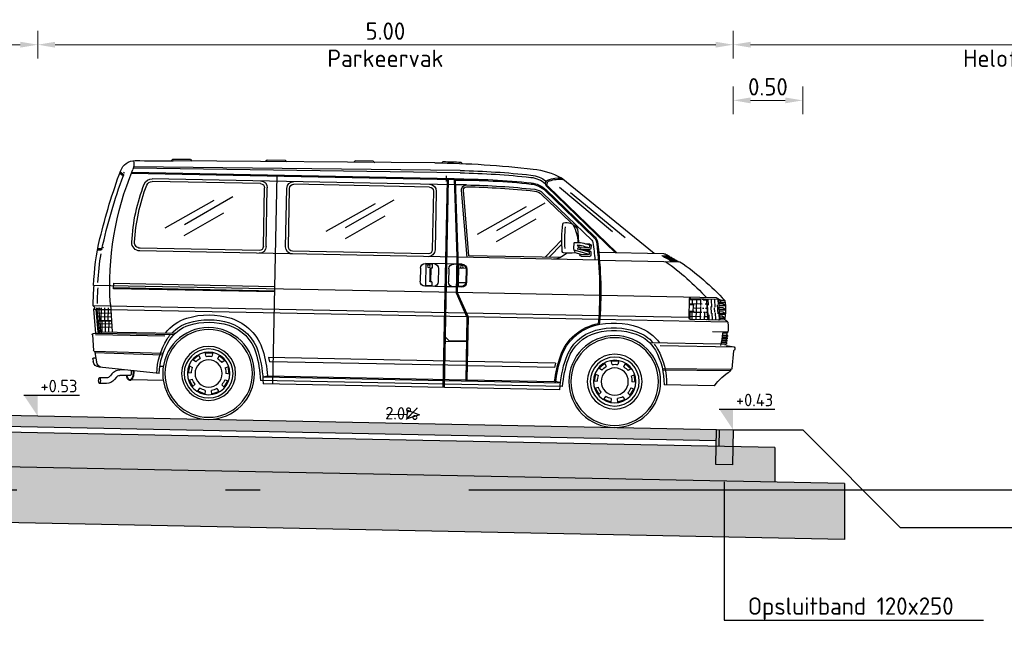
# Model space of a CAD drawing. Header units: metres. Extents: x 90794 to 91984, y 464666 to 465269.
# Tile 78 of 81: x 91537.29 to 91544.37, y 465100.62 to 465105.14. Entities that reach past the tile are written whole.
import ezdxf
from ezdxf import colors
from ezdxf.entities.mleader import LeaderData, LeaderLine
from ezdxf.math import Vec2, Vec3

# ---------------------------------------------------------------- set-up
doc = ezdxf.new("R2010")
doc.units = ezdxf.units.M
doc.linetypes.add('AL-NAP_LIJN', pattern=[15.25, 12, -1.5, 0.25, -1.5])
doc.linetypes.add('XX-AFBREEK', pattern=[7, 4, -1, 1, -1])
for name, color, linetype, lineweight in [('N-WE-VH-KANTOPSLUITING-T25', 7, 'Continuous', 25), ('N-WE-VH-KANTOPSLUITING_OPSLUITBAND_120X250-SD', 150, 'Continuous', 25), ('N-WE-VH-VERHARDING-SD', 7, 'Continuous', 25), ('N-WE-VH-VERHARDING_BETONSTRAATSTEEN-AD-50', 9, 'Continuous', 18), ('N-WE-VH-VERHARDING_FUNDERING_GRANULAAT-AD-50', 252, 'Continuous', 18), ('N-WE-VH-VERHARDING_FUNDERING_ZAND-AD-50', 252, 'Continuous', 18), ('X-XX-AL-AANKLEDING-SD', 253, 'Continuous', 25), ('X-XX-AL-CONSTRUCTIELIJN-GD', 7, 'Continuous', 25), ('X-XX-AL-M', 7, 'Continuous', 18), ('X-XX-AL-NAP-GD', 7, 'AL-NAP_LIJN', 25), ('X-XX-AL-PEILMAAT-SD', 7, 'Continuous', 25)]:
    doc.layers.add(name, color=color, linetype=linetype, lineweight=lineweight)
doc.layers.get('0').freeze()
doc.styles.add('NLCS-ISO', font='NLCS-ISO.ttf')
doc.styles.add('NLCS-ISO-M50-T25', font='NLCS-ISO.ttf', dxfattribs={"height": 0.125})
doc.dimstyles.new('NLCS-M50-T25-PIJL_L2_H1', dxfattribs={"dimscale": 0.05, "dimtxt": 2.5, "dimasz": 2.5, "dimexe": 2, "dimexo": 2, "dimgap": 0.7, "dimtad": 1, "dimzin": 0, "dimdsep": 46, "dimtxsty": 'NLCS-ISO-M50-T25', "dimcen": 0, "dimdle": 2, "dimclrd": 256, "dimclre": 256, "dimclrt": 256, "dimadec": 1, "dimazin": 0, "dimtfac": 1, "dimtdec": 3, "dimtofl": 0, "dimtmove": 0, "dimatfit": 3, "dimfxl": 2, "dimfxlon": 1, "dimtfillclr": 256, "dimtolj": 1, "dimtzin": 0, "dimlwd": -1, "dimlwe": -1, "dimarcsym": 0})

# ---------------------------------------------------------------- blocks, each defined once
blk = doc.blocks.new('SAL-AANKLEDING_BUSJE1_ZIJAANZICHT-D')
for p, q in [((1.9953, 1.8842), (1.9851, 1.874)), ((2.122, 1.8853), (2.132, 1.8752)), ((2.182, 1.8749), (4.0651, 1.8513)), ((2.6253, 1.8794), (2.6154, 1.8695)), ((2.6253, 1.8794), (2.7559, 1.878)), ((2.7559, 1.878), (2.766, 1.8679)), ((3.2575, 1.8715), (3.2476, 1.8616)), ((3.2575, 1.8715), (3.3891, 1.8701)), ((3.3891, 1.8701), (3.3992, 1.86)), ((3.939, 1.8629), (3.9291, 1.853)), ((3.939, 1.8629), (4.0688, 1.8616)), ((4.0688, 1.8616), (4.0789, 1.8515)), ((0.5933, 1.2556), (1.2732, 1.7855)), ((1.9992, 1.8073), (4.3487, 1.7936)), ((1.9994, 1.8238), (4.3465, 1.8037)), ((2.0984, 1.783), (2.0984, 1.748)), ((1.3658, 1.7204), (0.8628, 1.2556)), ((1.3744, 1.7203), (0.8717, 1.2556)), ((0.8961, 1.4042), (1.2831, 1.7165)), ((1.9519, 1.7206), (2.0316, 1.7206)), ((2.0334, 1.7547), (2.0037, 1.2057)), ((2.0419, 1.763), (2.0117, 1.2053)), ((2.0396, 1.7206), (4.2121, 1.7206)), ((2.0415, 1.755), (4.363, 1.755)), ((2.0419, 1.763), (4.3599, 1.763)), ((2.0844, 1.763), (2.0844, 0.2621)), ((2.0924, 1.755), (2.0924, 0.2621)), ((2.0984, 1.748), (2.1014, 1.7435)), ((2.2184, 1.7006), (3.1934, 1.7006)), ((3.3174, 1.763), (3.3174, 0.2621)), ((3.4334, 1.7006), (4.2121, 1.7006)), ((4.4201, 1.7621), (4.4128, 1.7592)), ((4.4433, 1.7641), (4.4239, 1.7517)), ((4.4466, 1.7544), (4.4272, 1.7419)), ((0.8028, 1.3652), (1.2033, 1.6798)), ((1.3796, 1.6978), (1.0209, 1.3662)), ((1.385, 1.6919), (1.0263, 1.3604)), ((1.402, 1.6736), (1.0433, 1.342)), ((1.4108, 1.664), (1.149, 1.422)), ((1.9254, 1.2131), (1.9736, 1.6834)), ((1.9371, 1.2001), (1.9866, 1.682)), ((2.1684, 1.6706), (2.1684, 1.25)), ((2.1884, 1.6706), (2.1884, 1.25)), ((3.2234, 1.25), (3.2234, 1.6706)), ((3.2434, 1.25), (3.2434, 1.6706)), ((3.3834, 1.25), (3.3834, 1.6706)), ((3.4034, 1.25), (3.4034, 1.6706)), ((1.7286, 1.3972), (1.3837, 1.6036)), ((1.867, 1.369), (1.5167, 1.5747)), ((2.8146, 1.3972), (2.4697, 1.6036)), ((2.953, 1.369), (2.6027, 1.5747)), ((3.9746, 1.3972), (3.6297, 1.6036)), ((4.113, 1.369), (3.7627, 1.5747)), ((1.4479, 1.4841), (1.7315, 1.3155)), ((2.5339, 1.4841), (2.8175, 1.3155)), ((3.6939, 1.4841), (3.9775, 1.3155)), ((1.1446, 1.3995), (1.1386, 1.3243)), ((1.0484, 1.305), (1.0484, 1.2845)), ((1.0827, 1.315), (1.0584, 1.315)), ((1.1184, 1.2745), (1.0584, 1.2745)), ((1.0594, 1.3034), (1.0594, 1.2921)), ((1.1174, 1.2871), (1.0644, 1.2871)), ((1.1174, 1.2871), (1.1416, 1.2937)), ((1.1284, 1.2901), (1.1284, 1.2845)), ((1.1484, 1.3071), (1.1416, 1.2937)), ((1.1416, 1.2937), (1.1416, 1.2766)), ((1.3464, 1.2131), (1.2582, 1.3086)), ((1.2593, 1.3397), (1.3764, 1.2131)), ((0.4704, 1.2047), (0.4224, 1.2047)), ((0.4783, 1.2093), (0.4303, 1.2093)), ((0.4864, 1.214), (0.4384, 1.214)), ((0.4945, 1.2187), (0.4465, 1.2187)), ((0.5028, 1.2233), (0.4548, 1.2233)), ((0.5111, 1.228), (0.4631, 1.228)), ((0.5195, 1.2327), (0.4715, 1.2327)), ((0.5281, 1.2373), (0.4801, 1.2373)), ((0.5368, 1.242), (0.4888, 1.242)), ((0.5244, 1.2556), (0.9914, 1.2556)), ((1.0484, 1.2561), (1.0484, 1.2355)), ((1.0874, 1.2661), (1.0584, 1.2661)), ((1.1184, 1.2255), (1.0584, 1.2255)), ((1.0594, 1.2542), (1.0594, 1.2432)), ((1.0619, 1.2389), (1.1084, 1.2515)), ((1.1174, 1.2382), (1.0644, 1.2382)), ((1.1084, 1.2515), (1.1684, 1.2678)), ((1.1174, 1.2382), (1.1609, 1.25)), ((1.1284, 1.2412), (1.1284, 1.2355)), ((1.1684, 1.2678), (1.1609, 1.25)), ((1.2186, 1.2461), (1.2584, 1.2182)), ((1.2664, 1.2131), (1.9254, 1.2131)), ((2.0037, 1.2057), (2.0038, 0.946)), ((2.0117, 1.2057), (2.0118, 0.9442)), ((2.2184, 1.22), (3.1934, 1.22)), ((3.4334, 1.22), (4.2896, 1.22)), ((4.5512, 1.2209), (4.5572, 1.2173)), ((4.5719, 1.21), (4.5933, 1.21)), ((0.9849, 1.2), (0.4066, 1.2)), ((0.993, 1.2001), (2.0034, 1.2001)), ((1.9724, 1.1511), (2.0037, 1.1511)), ((1.9724, 1.1461), (1.9974, 1.1461)), ((1.9974, 1.1461), (1.9974, 0.992)), ((2.0117, 1.2), (4.2896, 1.2)), ((2.0117, 1.1511), (2.0324, 1.1511)), ((2.0117, 1.1511), (2.0844, 1.1511)), ((2.0924, 1.1511), (2.2364, 1.1511)), ((2.1874, 1.1461), (2.2334, 1.1461)), ((2.1874, 1.1461), (2.1874, 1.1171)), ((2.2334, 1.1461), (2.2334, 0.992)), ((4.5739, 1.2), (4.595, 1.2)), ((1.9374, 1.1161), (1.9374, 1.022)), ((1.9424, 1.1211), (1.9974, 1.1211)), ((1.9424, 1.1161), (1.9424, 1.022)), ((2.0674, 1.1161), (2.0674, 1.022)), ((2.1414, 1.1161), (2.1414, 1.022)), ((2.1874, 1.1171), (2.1974, 1.1171)), ((2.1964, 1.1171), (2.1964, 1.021)), ((2.2024, 1.1121), (2.2024, 1.026)), ((2.2714, 1.1161), (2.2714, 1.022)), ((1.9424, 1.017), (1.9974, 1.017)), ((1.9724, 0.992), (1.9974, 0.992)), ((2.1874, 1.021), (2.1974, 1.021)), ((2.1874, 1.021), (2.1874, 0.992)), ((2.1874, 0.992), (2.2334, 0.992)), ((0.0784, 0.9276), (0.1114, 0.9276)), ((0.1116, 0.7968), (0.1218, 0.9278)), ((0.1238, 0.9015), (0.1262, 0.932)), ((0.3234, 0.937), (0.1318, 0.937)), ((0.1385, 0.946), (0.9712, 0.946)), ((0.1462, 0.8802), (0.1503, 0.932)), ((0.1702, 0.8788), (0.1744, 0.932)), ((0.1953, 0.8921), (0.1985, 0.932)), ((0.1986, 0.7968), (0.2088, 0.9278)), ((0.2089, 0.9285), (0.2344, 0.9285)), ((0.2359, 0.9302), (0.2359, 0.937)), ((0.2506, 0.9285), (0.3333, 0.9285)), ((0.2509, 0.8887), (0.2509, 0.937)), ((0.2809, 0.786), (0.2809, 0.937)), ((0.3109, 0.892), (0.3109, 0.937)), ((0.3334, 0.796), (0.3334, 0.936)), ((0.9792, 0.946), (2.0038, 0.946)), ((2.0038, 0.946), (1.9217, 0.773)), ((2.0118, 0.9442), (1.9297, 0.7712)), ((1.9724, 0.987), (2.0038, 0.987)), ((2.0118, 0.987), (2.0324, 0.987)), ((2.0118, 0.987), (2.0844, 0.987)), ((2.0118, 0.946), (4.6176, 0.946)), ((2.0924, 0.987), (2.2364, 0.987)), ((4.4734, 0.965), (3.3174, 0.965)), ((3.3174, 0.93), (4.4734, 0.93)), ((3.3174, 0.925), (4.4734, 0.925)), ((4.4734, 0.925), (4.4734, 0.965)), ((0.0719, 0.862), (0.0909, 0.875)), ((0.0719, 0.858), (0.1164, 0.858)), ((0.0732, 0.892), (0.0922, 0.905)), ((0.0732, 0.888), (0.1187, 0.888)), ((0.0759, 0.862), (0.1167, 0.862)), ((0.076, 0.913), (0.1207, 0.913)), ((0.0772, 0.892), (0.119, 0.892)), ((0.0909, 0.875), (0.1177, 0.875)), ((0.0922, 0.905), (0.12, 0.905)), ((0.1244, 0.8313), (0.1294, 0.8962)), ((0.1493, 0.842), (0.1519, 0.8749)), ((0.1726, 0.8328), (0.1765, 0.8821)), ((0.1957, 0.8198), (0.2016, 0.8954)), ((0.2042, 0.8685), (0.2163, 0.8685)), ((0.2065, 0.8985), (0.2204, 0.8985)), ((0.2274, 0.8685), (0.2389, 0.8685)), ((0.2402, 0.8985), (0.3334, 0.8985)), ((0.2466, 0.8685), (0.2984, 0.8685)), ((0.2509, 0.786), (0.2509, 0.8806)), ((0.2984, 0.891), (0.3334, 0.891)), ((0.3034, 0.837), (0.3034, 0.892)), ((0.0545, 0.772), (0.0674, 0.7846)), ((0.0709, 0.786), (0.3234, 0.786)), ((0.0729, 0.832), (0.0919, 0.845)), ((0.0729, 0.828), (0.114, 0.828)), ((0.0762, 0.802), (0.0952, 0.815)), ((0.0762, 0.798), (0.1117, 0.798)), ((0.0769, 0.832), (0.1143, 0.832)), ((0.0802, 0.802), (0.112, 0.802)), ((0.0919, 0.845), (0.1153, 0.845)), ((0.0952, 0.815), (0.113, 0.815)), ((0.1152, 0.791), (0.1181, 0.8286)), ((0.1393, 0.791), (0.143, 0.8394)), ((0.1633, 0.791), (0.1669, 0.836)), ((0.1874, 0.791), (0.1899, 0.823)), ((0.1995, 0.8085), (0.2272, 0.8085)), ((0.2018, 0.8385), (0.2152, 0.8385)), ((0.2209, 0.786), (0.2209, 0.8372)), ((0.2211, 0.8385), (0.2306, 0.8385)), ((0.2359, 0.786), (0.2359, 0.7918)), ((0.242, 0.8385), (0.2984, 0.8385)), ((0.2461, 0.8085), (0.3334, 0.8085)), ((0.2984, 0.846), (0.3334, 0.846)), ((0.2984, 0.8385), (0.3334, 0.8385)), ((0.3109, 0.786), (0.3109, 0.837)), ((0.3259, 0.7863), (0.3259, 0.837)), ((0.3334, 0.8), (0.9736, 0.8)), ((0.9816, 0.8), (1.9345, 0.8)), ((1.9434, 0.8), (4.6175, 0.8)), ((2.0844, 0.781), (2.0844, 0.628)), ((2.0924, 0.786), (2.0924, 0.593)), ((4.4945, 0.8119), (4.4777, 0.6139)), ((4.5084, 0.6943), (4.5084, 0.786)), ((4.5334, 0.6943), (4.5334, 0.786)), ((4.5574, 0.6943), (4.5584, 0.786)), ((4.5711, 0.786), (4.5774, 0.773)), ((4.5796, 0.786), (4.5904, 0.773)), ((4.5886, 0.786), (4.5994, 0.773)), ((4.6175, 0.8), (4.6056, 0.786)), ((4.6056, 0.786), (4.6164, 0.773)), ((0.0624, 0.773), (0.975, 0.773)), ((0.983, 0.773), (1.9217, 0.773)), ((1.9217, 0.773), (1.9217, 0.3216)), ((1.9297, 0.7712), (1.9297, 0.3136)), ((1.9306, 0.773), (4.6164, 0.773)), ((4.4867, 0.7205), (4.5935, 0.7205)), ((4.4888, 0.7455), (4.5963, 0.7455)), ((4.5994, 0.773), (4.4912, 0.773)), ((4.5774, 0.773), (4.5715, 0.6943)), ((4.5904, 0.773), (4.5815, 0.6943)), ((4.5994, 0.773), (4.5905, 0.6943)), ((4.6164, 0.773), (4.5976, 0.6027)), ((0.0514, 0.7008), (0.1634, 0.7008)), ((0.0599, 0.693), (0.0514, 0.7008)), ((0.0521, 0.671), (0.0521, 0.678)), ((0.0521, 0.678), (0.0919, 0.678)), ((0.0521, 0.671), (0.0923, 0.671)), ((0.0532, 0.654), (0.0532, 0.661)), ((0.0532, 0.661), (0.0931, 0.661)), ((0.0532, 0.654), (0.0938, 0.654)), ((0.0548, 0.637), (0.0548, 0.644)), ((0.0548, 0.644), (0.095, 0.644)), ((0.0599, 0.693), (0.0604, 0.678)), ((0.0599, 0.693), (0.0914, 0.693)), ((0.0608, 0.671), (0.0616, 0.661)), ((0.0623, 0.654), (0.0635, 0.644)), ((4.4802, 0.6455), (4.5851, 0.6455)), ((4.4822, 0.6705), (4.5879, 0.6705)), ((4.4845, 0.6943), (4.5905, 0.6943)), ((4.4845, 0.6893), (4.59, 0.6893)), ((4.5018, 0.6139), (4.5018, 0.6893)), ((4.5268, 0.6139), (4.5268, 0.6893)), ((4.5488, 0.6139), (4.5508, 0.6893)), ((4.569, 0.6893), (4.5625, 0.6139)), ((4.581, 0.6893), (4.5725, 0.6139)), ((4.59, 0.6893), (4.5815, 0.6139)), ((4.5855, 0.6943), (4.585, 0.6893)), ((0.0077, 0.5936), (0.5378, 0.5936)), ((0.0084, 0.5679), (0.0181, 0.4376)), ((0.0548, 0.637), (0.096, 0.637)), ((0.057, 0.615), (0.057, 0.627)), ((0.057, 0.627), (0.0977, 0.627)), ((0.057, 0.615), (0.1, 0.615)), ((0.0645, 0.637), (0.0662, 0.627)), ((0.0685, 0.615), (0.0709, 0.604)), ((0.1002, 0.6139), (0.6125, 0.6139)), ((1.9297, 0.598), (2.0544, 0.598)), ((1.9297, 0.593), (2.0924, 0.593)), ((2.0544, 0.598), (2.0844, 0.628)), ((4.5815, 0.6139), (4.0243, 0.6139)), ((4.5754, 0.604), (4.0339, 0.604)), ((4.5984, 0.5936), (4.099, 0.5936)), ((4.5571, 0.6139), (4.556, 0.604)), ((4.5711, 0.6139), (4.57, 0.604)), ((4.62, 0.5897), (4.6087, 0.4776)), ((0.023, 0.4329), (0.5144, 0.428)), ((0.0284, 0.4328), (0.0284, 0.4228)), ((0.7404, 0.4274), (0.7641, 0.4105)), ((0.7445, 0.4245), (0.7852, 0.4586)), ((0.7955, 0.4369), (0.783, 0.4631)), ((0.8306, 0.4804), (0.8379, 0.4523)), ((0.8318, 0.4756), (0.885, 0.4756)), ((0.8789, 0.4523), (0.8862, 0.4804)), ((0.9338, 0.4631), (0.9213, 0.4369)), ((0.9316, 0.4586), (0.9723, 0.4245)), ((0.9527, 0.4105), (0.9764, 0.4274)), ((1.2874, 0.453), (1.9217, 0.453)), ((1.2874, 0.453), (1.2934, 0.423)), ((1.9297, 0.453), (3.3494, 0.453)), ((3.3494, 0.453), (3.3434, 0.423)), ((3.6604, 0.4274), (3.6841, 0.4105)), ((3.6645, 0.4245), (3.7052, 0.4586)), ((3.7155, 0.4369), (3.703, 0.4631)), ((3.7506, 0.4804), (3.7579, 0.4523)), ((3.7518, 0.4756), (3.805, 0.4756)), ((3.7989, 0.4523), (3.8062, 0.4804)), ((3.8538, 0.4631), (3.8413, 0.4369)), ((3.8516, 0.4586), (3.8923, 0.4245)), ((3.8727, 0.4105), (3.8964, 0.4274)), ((4.6038, 0.4729), (4.1088, 0.4679)), ((4.5984, 0.4628), (4.112, 0.4579)), ((4.5984, 0.4628), (4.5862, 0.3972)), ((4.5984, 0.4728), (4.5984, 0.4628)), ((0.0284, 0.4228), (0.5142, 0.418)), ((0.7104, 0.3291), (0.7196, 0.3815)), ((0.7415, 0.3714), (0.7151, 0.3835)), ((1.0017, 0.3835), (0.9753, 0.3714)), ((0.9972, 0.3815), (1.0064, 0.3291)), ((1.2934, 0.423), (1.9217, 0.423)), ((1.9297, 0.423), (3.3434, 0.423)), ((3.6304, 0.3291), (3.6396, 0.3815)), ((3.6615, 0.3714), (3.6351, 0.3835)), ((3.9217, 0.3835), (3.8953, 0.3714)), ((3.9172, 0.3815), (3.9264, 0.3291)), ((4.1034, 0.373), (4.13, 0.373)), ((4.1333, 0.3213), (4.5648, 0.3586)), ((4.591, 0.423), (4.608, 0.423)), ((4.6129, 0.4171), (4.6096, 0.3992)), ((0.14, 0.314), (0.5035, 0.314)), ((0.7054, 0.3287), (0.7344, 0.331)), ((0.7422, 0.2866), (0.7142, 0.2789)), ((1.0026, 0.2789), (0.9746, 0.2866)), ((0.9824, 0.331), (1.0114, 0.3287)), ((1.2319, 0.2871), (3.4049, 0.2871)), ((1.2479, 0.3136), (1.2822, 0.3224)), ((3.3889, 0.3136), (1.2479, 0.3136)), ((1.9217, 0.3216), (1.2903, 0.3216)), ((3.3545, 0.3216), (1.9297, 0.3216)), ((3.3889, 0.3136), (3.3545, 0.3216)), ((3.6254, 0.3287), (3.6544, 0.331)), ((3.6622, 0.2866), (3.6342, 0.2789)), ((3.9226, 0.2789), (3.8946, 0.2866)), ((3.9024, 0.331), (3.9314, 0.3287)), ((4.3438, 0.303), (4.4166, 0.303)), ((4.3848, 0.343), (4.4166, 0.343)), ((4.4409, 0.2907), (4.4547, 0.2717)), ((4.4731, 0.3143), (4.487, 0.2953)), ((0.7456, 0.2342), (0.719, 0.2802)), ((0.742, 0.2307), (0.7628, 0.2511)), ((0.7973, 0.2221), (0.7808, 0.1981)), ((0.936, 0.1981), (0.9195, 0.2221)), ((0.9541, 0.2511), (0.9748, 0.2307)), ((0.9978, 0.2802), (0.9712, 0.2342)), ((1.2511, 0.2621), (3.3857, 0.2621)), ((3.6656, 0.2342), (3.639, 0.2802)), ((3.662, 0.2307), (3.6828, 0.2511)), ((3.7173, 0.2221), (3.7008, 0.1981)), ((3.856, 0.1981), (3.8395, 0.2221)), ((3.8741, 0.2511), (3.8948, 0.2307)), ((3.9178, 0.2802), (3.8912, 0.2342)), ((4.1024, 0.273), (4.3325, 0.273)), ((4.5113, 0.283), (4.5618, 0.283)), ((4.5113, 0.243), (4.5618, 0.243)), ((0.8336, 0.1841), (0.7836, 0.2023)), ((0.8331, 0.1791), (0.8359, 0.2081)), ((0.881, 0.2081), (0.8837, 0.1791)), ((0.9332, 0.2023), (0.8832, 0.1841)), ((3.7536, 0.1841), (3.7036, 0.2023)), ((3.7531, 0.1791), (3.7559, 0.2081)), ((3.801, 0.2081), (3.8037, 0.1791)), ((3.8532, 0.2023), (3.8032, 0.1841))]:
    blk.add_line(p, q)
for points in [[(4.318, 0.3372, 0.02972), (4.3171, 0.323, 0.044481), (4.319, 0.3018, 0.057948), (4.3239, 0.2857, 0.100134), (4.3333, 0.2722, 0.192904), (4.3438, 0.268, 0.192904), (4.3544, 0.2722, 0.100134), (4.3638, 0.2857, 0.062202), (4.3688, 0.303, 0.000739)], [(4.3231, 0.3377, 0.031985), (4.3221, 0.323, 0.044481), (4.324, 0.3027, 0.057948), (4.3285, 0.2876, 0.100134), (4.3367, 0.2759, 0.192904), (4.3438, 0.273, 0.192904), (4.351, 0.2759, 0.100134), (4.3592, 0.2876, 0.057948), (4.3637, 0.3027, 0.000739), (4.3638, 0.303, 0.044481)], [(4.3383, 0.339, 0.08008), (4.3355, 0.3311, 0.046723), (4.3347, 0.323, 0.046723), (4.3355, 0.3149, 0.06038), (4.3374, 0.3089, 0.101748), (4.3408, 0.3042, 0.18642), (4.3438, 0.303, 0.18642)]]:
    blk.add_lwpolyline(points, format="xyb")
blk.add_lwpolyline([(4.5618, 0.283, 0.236985), (4.56, 0.2821, 0.085423), (4.5575, 0.2771, 0.043051), (4.5562, 0.2712, 0.031776), (4.5557, 0.263, 0.031776), (4.5562, 0.2548, 0.043051), (4.5575, 0.2489, 0.085423), (4.56, 0.2439, 0.236985), (4.5618, 0.243, 0.236985), (4.5637, 0.2439, 0.085423), (4.5662, 0.2489, 0.043051), (4.5675, 0.2548, 0.031776), (4.568, 0.263, 0.031776), (4.5675, 0.2712, 0.043051), (4.5662, 0.2771, 0.085423), (4.5637, 0.2821, 0.236985)], format="xyb", close=True)
for centre, radius in [((1.9744, 1.132), 0.01), ((2.2104, 1.132), 0.01), ((0.8584, 0.33), 0.33), ((0.8584, 0.33), 0.315), ((3.7784, 0.33), 0.33), ((3.7784, 0.33), 0.315), ((0.8584, 0.33), 0.197), ((0.8584, 0.33), 0.176), ((3.7784, 0.33), 0.194), ((3.7784, 0.33), 0.176), ((0.8584, 0.33), 0.153), ((0.8584, 0.33), 0.098), ((3.7784, 0.33), 0.153), ((3.7784, 0.33), 0.098)]:
    blk.add_circle(centre, radius)
for centre, radius, start, end in [((1.5182, 1.3207), 0.5254, 94.74983, 117.79445), ((2.1138, -4.7291), 6.6043, 89.40852, 95.55323), ((2.1138, -4.7291), 6.6143, 89.92927, 91.0272), ((3.5109, -51.8295), 53.6837, 89.11756, 89.40852), ((4.336, 1.7379), 0.11, 19.23263, 89.11756), ((4.4449, 1.8195), 0.0997, 163.95159, 201.48542), ((1.2768, 1.523), 0.2525, 71.5531, 93.88962), ((1.2768, 1.523), 0.2625, 70.59855, 90.78124), ((1.354, 1.7423), 0.03, 312.7483, 70.59855), ((1.5094, 1.5856), 0.2165, 95.08542, 126.9502), ((1.5094, 1.5856), 0.2, 95.08542, 128.80468), ((1.9992, -3.9187), 5.7425, 90, 95.08542), ((1.9992, -3.9187), 5.726, 90, 95.08542), ((2.3511, 0.9937), 2.1511, 355.15163, 21.52499), ((0.3982, 0.3641), 4.2805, 12.38863, 19.23263), ((1.3488, 1.7388), 0.025, 312.7483, 71.5531), ((1.5018, 1.5656), 0.18, 94.76435, 132.7483), ((1.5018, 1.5656), 0.172, 94.76435, 132.7483), ((1.4697, 1.6), 0.1, 95.08155, 132.7483), ((1.9351, -3.6332), 5.3539, 89.82031, 95.08155), ((1.9351, -3.6332), 5.3409, 89.82031, 95.08155), ((1.9351, -3.6332), 5.3969, 88.86598, 94.76435), ((1.9351, -3.6332), 5.3889, 88.95401, 94.76435), ((1.9517, 1.6856), 0.022, 354.14142, 89.82031), ((1.9517, 1.6856), 0.035, 354.14142, 89.82031), ((2.2184, 1.6706), 0.05, 90, 180), ((2.2184, 1.6706), 0.03, 90, 180), ((3.1934, 1.6706), 0.05, 0, 90), ((3.1934, 1.6706), 0.03, 0, 90), ((3.4334, 1.6706), 0.05, 90, 180), ((3.4334, 1.6706), 0.03, 90, 180), ((4.2121, 1.6606), 0.06, 20.11955, 90), ((4.2121, 1.6606), 0.04, 20.11955, 90), ((4.4293, 1.7432), 0.01, 122.73946, 198.88757), ((0.3982, 0.3641), 4.2505, 11.45225, 18.88757), ((4.4326, 1.7335), 0.01, 122.73946, 198.74902), ((1.4697, 1.6), 0.087, 95.08155, 132.7483), ((3.0088, 1.2198), 1.3215, 1.79718, 20.11955), ((3.0088, 1.2198), 1.3415, 1.79718, 20.11955), ((1.4412, 1.3015), 0.2996, 150.85291, 175.61131), ((1.2443, 1.3916), 0.1, 132.7483, 175.44205), ((1.2057, 1.4328), 0.03, 102.92932, 150.85291), ((1.227, 1.34), 0.1252, 81.29633, 102.92932), ((0.3505, 1.3584), 0.8871, 354.88706, 4.85199), ((1.2444, 1.4539), 0.01, 6.10037, 81.29633), ((0.3505, 1.3584), 0.9091, 353.57425, 6.10037), ((1.0616, 1.3222), 0.06, 132.7483, 170.94701), ((1.0616, 1.3222), 0.052, 132.7483, 170.94701), ((3.6687, 0.9213), 2.6977, 171.25116, 183.89175), ((3.6704, 0.9212), 2.6914, 171.25493, 183.76936), ((3.4908, 0.9351), 2.4868, 170.94701, 173.88282), ((1.0616, 1.3222), 0.027, 132.7483, 170.94701), ((1.0584, 1.305), 0.01, 90, 180), ((1.0584, 1.2845), 0.01, 180, 270), ((1.0644, 1.3034), 0.005, 111.78398, 180), ((1.0644, 1.2921), 0.005, 180, 270), ((1.2039, 0.851), 0.4594, 96.93188, 108.02043), ((1.1484, 1.0932), 0.2314, 86.01198, 111.78398), ((1.2039, 0.8217), 0.4594, 96.93188, 107.87263), ((1.1184, 1.2845), 0.01, 270, 0), ((1.1642, 1.319), 0.005, 9.27311, 86.01198), ((1.0218, 1.2957), 0.1492, 349.21511, 9.27311), ((2.958, 0.9264), 1.6597, 0.67835, 12.38863), ((1.327, -0.3259), 1.778, 120.58446, 120.87875), ((1.327, -0.3259), 1.778, 119.98807, 120.28759), ((1.343, -0.3259), 1.778, 120.28759, 120.58446), ((1.327, -0.3259), 1.778, 119.38071, 119.6858), ((1.343, -0.3259), 1.778, 119.6858, 119.98807), ((1.375, -0.3259), 1.778, 118.13026, 120.87875), ((1.327, -0.3259), 1.778, 118.7617, 119.07271), ((1.343, -0.3259), 1.778, 119.07271, 119.38071), ((1.327, -0.3259), 1.778, 117.50596, 118.44759), ((1.343, -0.3259), 1.778, 118.44759, 118.7617), ((0.5244, 1.2156), 0.04, 90, 117.50596), ((1.0584, 1.2561), 0.01, 90, 180), ((1.0584, 1.2355), 0.01, 180, 270), ((1.0644, 1.2542), 0.005, 107.87263, 180), ((1.0644, 1.2432), 0.005, 180, 270), ((1.1184, 1.2355), 0.01, 270, 0), ((1.211, 1.5605), 0.3145, 260.8413, 276.20115), ((1.2439, 1.2578), 0.01, 276.20115, 353.57425), ((1.3158, 1.3001), 0.1, 234.98302, 270), ((2.2184, 1.25), 0.05, 180, 270), ((2.2184, 1.25), 0.03, 180, 270), ((3.1934, 1.25), 0.03, 270, 0), ((3.1934, 1.25), 0.05, 270, 0), ((3.4334, 1.25), 0.05, 180, 270), ((3.4334, 1.25), 0.03, 180, 270), ((4.2896, 1.26), 0.06, 270, 1.79718), ((4.2896, 1.26), 0.04, 270, 1.79718), ((4.5719, 1.22), 0.01, 191.5895, 270), ((4.5739, 1.21), 0.01, 191.45225, 270), ((1.4396, -0.3784), 1.8865, 123.20449, 136.18486), ((1.5815, -0.3666), 1.8977, 124.35719, 136.23596), ((1.9724, 1.1161), 0.035, 90, 180), ((1.9724, 1.1161), 0.03, 90, 180), ((2.0324, 1.1161), 0.035, 0, 90), ((2.1764, 1.1161), 0.035, 90, 180), ((2.2364, 1.1161), 0.035, 0, 90), ((2.958, 0.9264), 1.6297, 1.42997, 8.7237), ((2.1974, 1.1121), 0.005, 360, 90), ((1.9724, 1.022), 0.035, 180, 270), ((1.9724, 1.022), 0.03, 180, 270), ((2.0324, 1.022), 0.035, 270, 0), ((2.1764, 1.022), 0.035, 180, 270), ((2.1974, 1.026), 0.005, 270, 360), ((2.2364, 1.022), 0.035, 270, 0), ((0.4686, 0.8562), 0.3967, 169.63435, 190.19792), ((0.5016, 0.8562), 0.3967, 169.63435, 171.77374), ((1.352, -0.3459), 1.778, 133.65302, 134.24981), ((0.1318, 0.927), 0.01, 90, 175.51893), ((0.1385, 0.926), 0.02, 90, 133.65302), ((0.2188, 0.927), 0.01, 90, 175.51893), ((0.3234, 0.936), 0.01, 0, 90), ((0.3234, 0.927), 0.01, 0, 90), ((3.2837, 0.8397), 1.3044, 358.92071, 3.94772), ((3.2837, 0.8397), 1.3344, 358.29704, 4.57114), ((0.0709, 0.781), 0.005, 90, 134.51853), ((0.1215, 0.796), 0.01, 175.51893, 270), ((0.2085, 0.796), 0.01, 175.51893, 270), ((0.3234, 0.796), 0.01, 270, 0), ((0.4869, 0.7241), 0.4361, 174.10743, 183.07336), ((0.058, 0.7684), 0.005, 134.51853, 174.10743), ((0.7918, 0.4292), 0.3104, 108.22564, 143.4718), ((0.8618, 0.2164), 0.5344, 73.70959, 108.22564), ((0.8618, 0.2164), 0.4994, 73.70959, 108.22564), ((0.9144, 0.3961), 0.3551, 17.76986, 78.56024), ((0.9144, 0.3961), 0.3471, 17.76986, 73.70959), ((3.7224, 0.3961), 0.3471, 106.29041, 162.23014), ((3.775, 0.2164), 0.5344, 71.77436, 106.29041), ((3.775, 0.2164), 0.4994, 71.77436, 106.29041), ((3.845, 0.4292), 0.3104, 36.5282, 71.77436), ((0.5025, 0.6986), 0.4111, 180.78704, 193.30455), ((0.7918, 0.4292), 0.2574, 108.22564, 149.28525), ((0.7918, 0.4292), 0.2754, 108.22564, 137.86623), ((0.8618, 0.2164), 0.4814, 73.70959, 108.22564), ((0.9144, 0.3961), 0.2941, 17.76986, 73.70959), ((0.9144, 0.3961), 0.3121, 17.76986, 73.70959), ((3.7224, 0.3961), 0.3121, 106.29041, 162.23014), ((3.7224, 0.3961), 0.2941, 106.29041, 162.23014), ((3.775, 0.2164), 0.4814, 71.77436, 106.29041), ((3.845, 0.4292), 0.2574, 30.71475, 71.77436), ((3.845, 0.4292), 0.2754, 42.13377, 71.77436), ((0.0148, 0.5828), 0.0162, 125.56031, 246.79471), ((0.0628, 0.3942), 0.2098, 90.38615, 105.88573), ((0.9807, 0.3169), 0.4952, 149.28525, 180.25434), ((0.7918, 0.4292), 0.2754, 140.58957, 149.28525), ((3.845, 0.4292), 0.2754, 30.71475, 39.41043), ((3.6561, 0.3169), 0.4952, 0.68279, 30.71475), ((4.574, 0.3942), 0.2098, 79.59044, 89.61385), ((4.6101, 0.5907), 0.01, 354.25042, 79.59044), ((0.9807, 0.3169), 0.4772, 149.28525, 180.3449), ((0.4161, 0.2364), 0.8704, 5.08599, 17.76986), ((0.4161, 0.2364), 0.8784, 5.5636, 17.76986), ((4.2208, 0.2364), 0.8704, 162.23014, 174.3851), ((3.6561, 0.3169), 0.4772, 0.52191, 30.71475), ((0.0231, 0.4379), 0.005, 184.08562, 268.84267), ((0.8584, 0.33), 0.124, 120.4792, 139.5208), ((0.8584, 0.33), 0.124, 80.4792, 99.5208), ((0.8584, 0.33), 0.124, 40.4792, 59.5208), ((0.4161, 0.2364), 0.8174, 3.54997, 17.76986), ((0.4161, 0.2364), 0.8354, 1.75696, 17.76986), ((4.2208, 0.2364), 0.8354, 162.23014, 178.24304), ((4.2208, 0.2364), 0.8174, 162.23014, 176.45003), ((3.7784, 0.33), 0.124, 120.4792, 139.5208), ((3.7784, 0.33), 0.124, 80.4792, 99.5208), ((3.7784, 0.33), 0.124, 40.4792, 59.5208), ((4.6037, 0.4779), 0.005, 271.15733, 355.91438), ((-0.1784, 0.0988), 0.3843, 34.04988, 57.44689), ((0.8584, 0.33), 0.124, 160.4792, 179.5208), ((0.8584, 0.33), 0.124, 0.4792, 19.5208), ((3.7784, 0.33), 0.124, 160.4792, 179.5208), ((3.7784, 0.33), 0.124, 0.4792, 19.5208), ((4.5371, 0.4063), 0.05, 274.93922, 349.49131), ((4.5605, 0.4084), 0.05, 274.93922, 349.49131), ((4.608, 0.418), 0.005, 349.49131, 90), ((0.8584, 0.33), 0.124, 200.4792, 219.5208), ((0.8584, 0.33), 0.124, 320.4792, 339.5208), ((3.7784, 0.33), 0.124, 200.4792, 219.5208), ((3.7784, 0.33), 0.124, 320.4792, 339.5208), ((4.4166, 0.273), 0.07, 36.15819, 90), ((4.4166, 0.273), 0.03, 36.15819, 90), ((4.5113, 0.313), 0.03, 216.15819, 270), ((0.8584, 0.33), 0.124, 240.4792, 259.5208), ((0.8584, 0.33), 0.124, 280.4792, 299.5208), ((3.7784, 0.33), 0.124, 240.4792, 259.5208), ((3.7784, 0.33), 0.124, 280.4792, 299.5208), ((4.5113, 0.313), 0.07, 216.15819, 270)]:
    blk.add_arc(centre, radius, start, end)
blk = doc.blocks.new('SAL-PEILMAAT_INFRACAD_H01-SOD')
blk.add_line((-2, 3), (6, 3))
blk.add_solid([(-2, 3), (0, 3), (0, 0)])
at = {"style": 'NLCS-ISO'}
blk.add_attdef('...', (0.4, 3.4), '', height=1.8, dxfattribs=at)
blk = doc.blocks.new('*D67')
at = {"layer": 'Defpoints', "color": 0, "transparency": 16777216}
for p in [(91537.4166, 465104.959), (91531.4166, 465102.4117), (91537.4166, 465102.2917)]:
    blk.add_point(p, dxfattribs=at)
at = {"layer": 'X-XX-AL-M', "transparency": 16777216}
for p, q in [((91531.4166, 465104.859), (91531.4166, 465105.059)), ((91537.4166, 465104.859), (91537.4166, 465105.059)), ((91531.5416, 465104.959), (91537.2916, 465104.959))]:
    blk.add_line(p, q, dxfattribs=at)
for points in [[(91531.5416, 465104.9798), (91531.5416, 465104.9381), (91531.4166, 465104.959)], [(91537.2916, 465104.9798), (91537.2916, 465104.9381), (91537.4166, 465104.959)]]:
    blk.add_solid(points, dxfattribs=at)
at = {"layer": 'X-XX-AL-M', "transparency": 16777216, "char_height": 0.125, "attachment_point": 5, "style": 'NLCS-ISO-M50-T25'}
for s, insert in [('\\A1;6.00', (91534.4166, 465105.0565)), ('\\A1;Rijbaan parkeerterrein', (91534.4166, 465104.8427))]:
    blk.add_mtext(s, dxfattribs=dict(at, insert=insert))
blk = doc.blocks.new('*D68')
at = {"layer": 'Defpoints', "color": 0, "transparency": 16777216}
for p in [(91542.4166, 465104.959), (91537.4166, 465102.2917), (91542.4166, 465102.1917)]:
    blk.add_point(p, dxfattribs=at)
at = {"layer": 'X-XX-AL-M', "transparency": 16777216}
for p, q in [((91537.4166, 465104.859), (91537.4166, 465105.059)), ((91542.4166, 465104.859), (91542.4166, 465105.059)), ((91537.5416, 465104.959), (91542.2916, 465104.959))]:
    blk.add_line(p, q, dxfattribs=at)
for points in [[(91537.5416, 465104.9798), (91537.5416, 465104.9381), (91537.4166, 465104.959)], [(91542.2916, 465104.9798), (91542.2916, 465104.9381), (91542.4166, 465104.959)]]:
    blk.add_solid(points, dxfattribs=at)
at = {"layer": 'X-XX-AL-M', "transparency": 16777216, "char_height": 0.125, "attachment_point": 5, "style": 'NLCS-ISO-M50-T25'}
for s, insert in [('\\A1;5.00', (91539.9166, 465105.0565)), ('\\A1;Parkeervak', (91539.9166, 465104.8615))]:
    blk.add_mtext(s, dxfattribs=dict(at, insert=insert))
blk = doc.blocks.new('*D69')
at = {"layer": 'Defpoints', "color": 0, "transparency": 16777216}
for p in [(91546.8166, 465104.959), (91542.4166, 465102.1917), (91546.8166, 465102.1917)]:
    blk.add_point(p, dxfattribs=at)
at = {"layer": 'X-XX-AL-M', "transparency": 16777216}
for p, q in [((91542.4166, 465104.859), (91542.4166, 465105.059)), ((91546.8166, 465104.859), (91546.8166, 465105.059)), ((91542.5416, 465104.959), (91546.6916, 465104.959))]:
    blk.add_line(p, q, dxfattribs=at)
for points in [[(91542.5416, 465104.9798), (91542.5416, 465104.9381), (91542.4166, 465104.959)], [(91546.6916, 465104.9798), (91546.6916, 465104.9381), (91546.8166, 465104.959)]]:
    blk.add_solid(points, dxfattribs=at)
at = {"layer": 'X-XX-AL-M', "transparency": 16777216, "char_height": 0.125, "attachment_point": 5, "style": 'NLCS-ISO-M50-T25'}
for s, insert in [('\\A1;4.40', (91544.6166, 465105.0565)), ('\\A1;Helofytenfilter', (91544.6166, 465104.8427))]:
    blk.add_mtext(s, dxfattribs=dict(at, insert=insert))
blk = doc.blocks.new('*D77')
at = {"layer": 'Defpoints', "color": 0, "transparency": 16777216}
for p in [(91542.9166, 465104.559), (91542.4166, 465102.1917), (91542.9166, 465102.1917)]:
    blk.add_point(p, dxfattribs=at)
at = {"layer": 'X-XX-AL-M', "transparency": 16777216}
for p, q in [((91542.4166, 465104.459), (91542.4166, 465104.659)), ((91542.9166, 465104.459), (91542.9166, 465104.659)), ((91542.5416, 465104.559), (91542.7916, 465104.559))]:
    blk.add_line(p, q, dxfattribs=at)
for points in [[(91542.5416, 465104.5798), (91542.5416, 465104.5381), (91542.4166, 465104.559)], [(91542.7916, 465104.5798), (91542.7916, 465104.5381), (91542.9166, 465104.559)]]:
    blk.add_solid(points, dxfattribs=at)
at = {"layer": 'X-XX-AL-M', "transparency": 16777216, "insert": (91542.6666, 465104.6565), "char_height": 0.125, "attachment_point": 5, "style": 'NLCS-ISO-M50-T25'}
blk.add_mtext('\\A1;0.50', dxfattribs=at)
blk = doc.blocks.new('*U147')
blk.add_lwpolyline([(4.85, 1.28), (3.12, 0.65), (3.12, 1.91)], close=True)
blk.add_lwpolyline([(0.16, 1.28), (3.12, 1.28)])
at = {"style": 'NLCS-ISO'}
blk.add_attdef('AFSCHOT', (-0.06, 0.53), '', height=1.8, dxfattribs=at)
blk = doc.blocks.new('N-SVH-KANTOPSLUITING_OPSLUITBAND_120X250-D')
blk.add_hatch(color=8).paths.add_polyline_path([(-0.12, -0.25), (0, -0.25), (0, 0), (-0.12, 0)])
at = {"flags": 128}
blk.add_lwpolyline([(-0.12, -0.25), (0, -0.25), (0, 0), (-0.12, 0)], close=True, dxfattribs=at)

msp = doc.modelspace()

# ---------------------------------------------------------------- hatches: boundary and pattern name
at = {"layer": 'N-WE-VH-VERHARDING_BETONSTRAATSTEEN-AD-50'}
h = msp.add_hatch(color=256, dxfattribs=at)
h.dxf.hatch_style = 1
h.paths.add_polyline_path([(91518.4166, 465102.5917), (91521.415, 465102.5317), (91531.415, 465102.3317), (91537.415, 465102.2117), (91542.295, 465102.1141), (91542.2966, 465102.1941), (91537.4166, 465102.2917), (91531.4166, 465102.4117), (91521.4166, 465102.6117), (91518.4166, 465102.6717), (91515.4166, 465102.6117), (91505.4166, 465102.4117), (91499.4166, 465102.2917), (91494.5365, 465102.1941), (91494.5381, 465102.1137), (91499.4182, 465102.2117), (91505.4182, 465102.3317), (91515.4182, 465102.5317)])
at = {"layer": 'N-WE-VH-VERHARDING_FUNDERING_GRANULAAT-AD-50'}
h = msp.add_hatch(dxfattribs=at)
h.set_pattern_fill('AVH-FUNDERING_GRANULAAT_MENG_01-SO', color=256, scale=0.05, pattern_type=2)
h.set_pattern_definition([(50, (91546.81656, 465102.04668), (0.3586301, -0.031376), [0.0375, -0.4125]), (355, (91546.81656, 465102.04668), (-0.0693757, 0.376096), [0.03, -0.33]), (100.4514, (91546.84644, 465102.04406), (0.2892547, 0.3447198), [0.03187, -0.350571]), (46.1842, (91546.81656, 465102.14668), (0.5336205, -0.0827595), [0.05625, -0.61875]), (96.6356, (91546.861, 465102.1398), (0.4673314, 0.487059), [0.047805, -0.5258565]), (351.1842, (91546.81656, 465102.1467), (0.467331, 0.4870593), [0.045, -0.495]), (21, (91546.86656, 465102.12168), (0.2984535, -0.2013094), [0.0375, -0.4125]), (326, (91546.86656, 465102.12168), (0.1216577, 0.362575), [0.03, -0.33]), (71.4514, (91546.89143, 465102.1049), (0.4201113, 0.1612652), [0.03187, -0.350571]), (37.5, (91546.81656, 465102.04668), (0.00607993, 0.16644693), [0, -0.326, 0, -0.335, 0, -0.33125]), (7.5, (91546.81656, 465102.04668), (0.13153477, 0.19720586), [0, -0.191, 0, -0.3185, 0, -0.12625]), (327.5, (91546.70506, 465102.04668), (0.26691122, -0.01127744), [0, -0.125, 0, -0.39, 0, -0.5175]), (317.5, (91546.65506, 465102.04668), (0.2915931, 0.0500525), [0, -0.1625, 0, -0.259, 0, -0.3675])])
h.paths.add_polyline_path([(91521.4142, 465102.4917), (91518.4166, 465102.5517), (91515.419, 465102.4917), (91505.419, 465102.2917), (91499.419, 465102.1717), (91494.1166, 465102.0657), (91494.1166, 465101.8156), (91499.424, 465101.9218), (91505.424, 465102.0418), (91515.424, 465102.2418), (91518.4166, 465102.3016), (91521.4092, 465102.2418), (91531.4092, 465102.0418), (91537.4092, 465101.9218), (91542.7166, 465101.8156), (91542.7166, 465102.0657), (91537.4142, 465102.1717), (91531.4142, 465102.2917)])
at = {"layer": 'N-WE-VH-VERHARDING_FUNDERING_ZAND-AD-50'}
h = msp.add_hatch(dxfattribs=at)
h.set_pattern_fill('AVH-FUNDERING_ZAND-SO', color=256, scale=0.05, pattern_type=2)
h.set_pattern_definition([(37.5, (0, 0), (-0.003149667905, 0.096341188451), [0, -0.076, 0, -0.085, 0, -0.08125]), (7.5, (0, 0), (0.088488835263, 0.14110730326), [0, -0.041, 0, -0.0685, 0, -0.02625]), (327.5, (-0.0615, 0), (0.155707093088, 0.000282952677), [0, -0.025, 0, -0.09, 0, -0.1175]), (317.5, (-0.0615, 0), (0.15030633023, 0.043883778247), [0, -0.0125, 0, -0.059, 0, -0.0675])])
h.paths.add_polyline_path([(91543.2166, 465101.8056), (91537.4092, 465101.9218), (91531.4092, 465102.0418), (91521.4092, 465102.2418), (91518.4166, 465102.3016), (91515.424, 465102.2418), (91505.424, 465102.0418), (91499.424, 465101.9218), (91493.6166, 465101.8056), (91493.6166, 465101.4055), (91499.432, 465101.5218), (91505.432, 465101.6418), (91515.432, 465101.8418), (91518.4166, 465101.9015), (91521.4012, 465101.8418), (91531.4012, 465101.6418), (91537.4012, 465101.5218), (91543.2166, 465101.4055)])

# ---------------------------------------------------------------- linework, layer by layer
at = {"layer": 'X-XX-AL-CONSTRUCTIELIJN-GD', "flags": 128}
for points in [[(91491.3166, 465101.4917), (91493.2166, 465101.4917), (91493.9166, 465102.1917), (91494.4166, 465102.1917), (91499.4166, 465102.2917), (91505.4166, 465102.4117), (91515.4166, 465102.6117), (91518.4166, 465102.6717), (91521.4166, 465102.6117), (91531.4166, 465102.4117), (91537.4166, 465102.2917), (91542.4166, 465102.1917), (91542.9166, 465102.1917), (91543.6166, 465101.4917), (91545.6166, 465101.4917), (91546.3166, 465102.1917), (91546.8166, 465102.1917), (91548.3166, 465102.2217), (91551.3166, 465102.2817), (91552.8166, 465102.3117)], [(91542.7166, 465102.0657), (91537.4142, 465102.1717), (91531.4142, 465102.2917), (91521.4142, 465102.4917), (91518.4166, 465102.5517), (91515.419, 465102.4917), (91505.419, 465102.2917), (91499.419, 465102.1717), (91494.1166, 465102.0657)], [(91542.295, 465102.1141), (91537.415, 465102.2117), (91531.415, 465102.3317), (91521.415, 465102.5317), (91518.4166, 465102.5917), (91515.4182, 465102.5317), (91505.4182, 465102.3317), (91499.4182, 465102.2117), (91494.5381, 465102.1137)], [(91543.2166, 465101.8056), (91537.4092, 465101.9218), (91531.4092, 465102.0418), (91521.4092, 465102.2418), (91518.4166, 465102.3016), (91515.424, 465102.2418), (91505.424, 465102.0418), (91499.424, 465101.9218), (91493.6166, 465101.8056)], [(91542.3166, 465102.1937), (91542.3142, 465102.0737)], [(91542.7166, 465102.0657), (91542.7166, 465101.8156)], [(91543.2166, 465101.4055), (91537.4012, 465101.5218), (91531.4012, 465101.6418), (91521.4012, 465101.8418), (91518.4166, 465101.9015), (91515.432, 465101.8418), (91505.432, 465101.6418), (91499.432, 465101.5218), (91493.6166, 465101.4055)], [(91543.2166, 465101.8056), (91543.2166, 465101.4055)]]:
    msp.add_lwpolyline(points, dxfattribs=at)
at = {"layer": 'X-XX-AL-NAP-GD', "flags": 128}
msp.add_lwpolyline([(91479.5166, 465101.7617), (91556.6166, 465101.7617)], dxfattribs=at)

# ---------------------------------------------------------------- block references
at = {"layer": 'N-WE-VH-KANTOPSLUITING_OPSLUITBAND_120X250-SD', "xscale": -1, "rotation": 358.8542371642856}
msp.add_blockref('N-SVH-KANTOPSLUITING_OPSLUITBAND_120X250-D', (91542.2966, 465102.1941), dxfattribs=at)
at = {"layer": 'N-WE-VH-VERHARDING-SD', "xscale": 0.05, "yscale": 0.05, "zscale": 0.05, "rotation": 358.5679038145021}
msp.add_blockref('*U147', (91539.9166, 465102.2417), dxfattribs=at).add_auto_attribs({'AFSCHOT': '2.0%'})
at = {"layer": 'X-XX-AL-AANKLEDING-SD', "xscale": -1, "rotation": 358.85}
msp.add_blockref('SAL-AANKLEDING_BUSJE1_ZIJAANZICHT-D', (91542.4166, 465102.1917), dxfattribs=at)
at = {"layer": 'X-XX-AL-PEILMAAT-SD', "linetype": 'XX-AFBREEK', "xscale": 0.05, "yscale": 0.05, "zscale": 0.05}
for p, values in [((91537.4166, 465102.2917), {'...': '+0.53'}), ((91542.4166, 465102.1917), {'...': '+0.43'})]:
    msp.add_blockref('SAL-PEILMAAT_INFRACAD_H01-SOD', p, dxfattribs=at).add_auto_attribs(values)

# ---------------------------------------------------------------- dimensions: what is measured, and where the dimension line sits
at = {"layer": 'X-XX-AL-M'}
for base, p1, p2, text, picture, middle in [((91537.4166, 465104.959), (91531.4166, 465102.4117), (91537.4166, 465102.2917), '<>\\XRijbaan parkeerterrein', '*D67', (91534.4166, 465104.959)), ((91542.4166, 465104.959), (91537.4166, 465102.2917), (91542.4166, 465102.1917), '<>\\XParkeervak', '*D68', (91539.9166, 465104.959)), ((91546.8166, 465104.959), (91542.4166, 465102.1917), (91546.8166, 465102.1917), '<>\\XHelofytenfilter', '*D69', (91544.6166, 465104.959))]:
    dim = msp.add_linear_dim(base=base, p1=p1, p2=p2, text=text, dimstyle='NLCS-M50-T25-PIJL_L2_H1', override={"dimtmove": 1}, dxfattribs=at)
    dim.commit()
    dim.dimension.update_dxf_attribs({"geometry": picture, "text_midpoint": middle})
dim = msp.add_linear_dim(base=(91542.9166, 465104.559), p1=(91542.4166, 465102.1917), p2=(91542.9166, 465102.1917), dimstyle='NLCS-M50-T25-PIJL_L2_H1', dxfattribs=at)
dim.commit()
dim.dimension.update_dxf_attribs({"geometry": '*D77', "text_midpoint": (91542.6666, 465104.6565)})

# ---------------------------------------------------------------- leaders
at = {"layer": 'N-WE-VH-KANTOPSLUITING-T25'}
ml = msp.add_multileader_mtext('Standard', dxfattribs=at)
ml.set_content('Opsluitband 120x250', color=256, style='NLCS-ISO-M50-T25')
ml.set_leader_properties(color=256, linetype='ByLayer', lineweight=-1)
ml.build(insert=Vec2(0, 0))
ml.multileader.update_dxf_attribs({"text_left_attachment_type": 5, "text_right_attachment_type": 5, "dogleg_length": 0.125, "arrow_head_size": 0.125})
ctx = ml.context
ctx.base_point, ctx.char_height, ctx.arrow_head_size, ctx.landing_gap_size, ctx.plane_origin = Vec3(91542.4766, 465100.8261), 0.125, 0.125, 0.045, Vec3(91542.0597, 465101.5317)
ctx.left_attachment, ctx.right_attachment = 5, 5
notes = []
notes.append((ctx, [(0, (1, 1, 0), (91542.3516, 465100.8261), (1, 0), 0.125, [(0, [(91542.3516, 465101.9429)], 0, [])])]))
ctx.mtext.insert, ctx.mtext.flow_direction = Vec3(91542.5216, 465100.9886), 5
for ctx, leaders in notes:
    for number, flags, end, landing, length, lines in leaders:
        leader = LeaderData()
        leader.index, (leader.has_last_leader_line, leader.has_dogleg_vector, leader.attachment_direction) = number, flags
        leader.last_leader_point, leader.dogleg_vector, leader.dogleg_length = Vec3(end), Vec3(landing), length
        for number, points, colour, breaks in lines:
            line = LeaderLine()
            line.index, line.vertices, line.color, line.breaks = number, Vec3.list(points), colors.encode_raw_color(colour), breaks
            leader.lines.append(line)
        ctx.leaders.append(leader)

doc.saveas('drawing.dxf')
